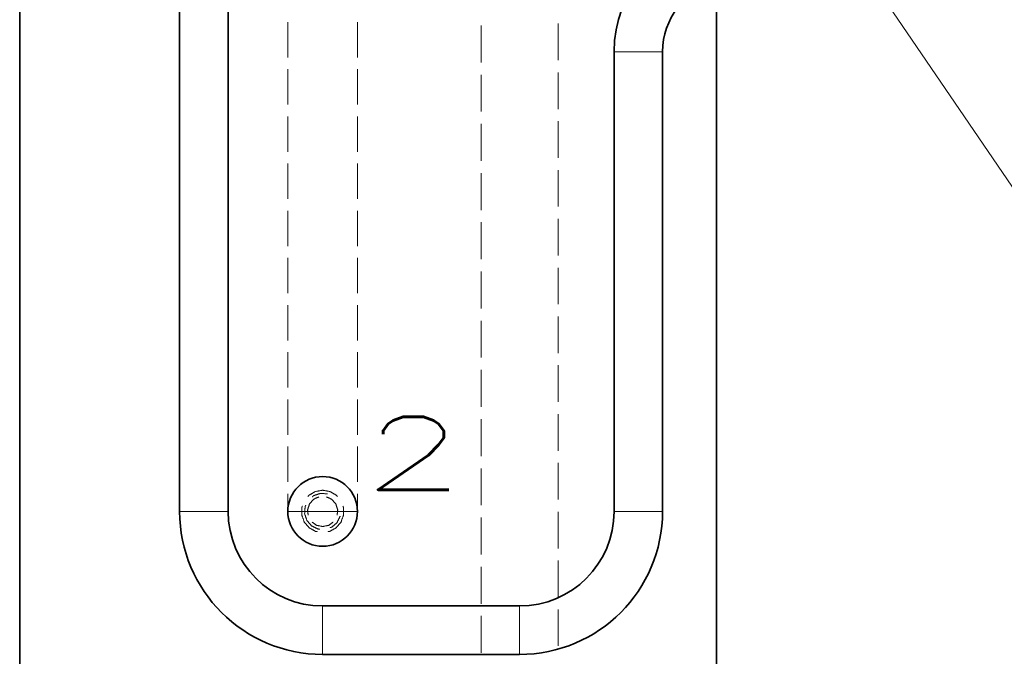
# Model space of a CAD drawing. Header units: millimetres. Extents: x 0 to 1189, y 0 to 841.
# Tile 26 of 84: x 138 to 219, y 376 to 428. Entities that reach past the tile are written whole.
import ezdxf

# ---------------------------------------------------------------- set-up
doc = ezdxf.new("R2010")
doc.units = ezdxf.units.MM
doc.layers.add('1', color=7, linetype='Continuous')
doc.styles.add('mdcsolid', font='simplex.shx')

msp = doc.modelspace()

# ---------------------------------------------------------------- linework, layer by layer
at = {"layer": '1', "color": 95, "linetype": 'Continuous', "lineweight": 35}
for p, q in [((137.911, 492.355), (137.911, 372.725)), ((151.111, 487.355), (151.111, 387.602)), ((155.111, 487.355), (155.111, 387.602)), ((195.411, 367.874), (195.411, 431.289)), ((186.961, 387.602), (186.961, 425.538)), ((190.961, 387.602), (190.961, 425.538)), ((162.911, 379.802), (179.161, 379.802)), ((162.911, 375.802), (179.161, 375.802))]:
    msp.add_line(p, q, dxfattribs=at)
at = {"layer": '1', "color": 2, "linetype": 'Continuous', "lineweight": 13}
msp.add_line((229.06, 400.812), (208.161, 431.478), dxfattribs=at)
at = {"layer": '1', "color": 251, "linetype": 'Continuous', "lineweight": 13}
for p, q in [((160.036, 427.985), (160.036, 425.065)), ((165.786, 425.06), (165.786, 427.979)), ((175.986, 427.704), (175.986, 424.658)), ((182.336, 424.836), (182.336, 427.857)), ((160.036, 424.092), (160.036, 421.173)), ((165.786, 421.169), (165.786, 424.087)), ((175.986, 423.643), (175.986, 420.597)), ((182.336, 420.808), (182.336, 423.829)), ((160.036, 420.2), (160.036, 417.281)), ((165.786, 417.277), (165.786, 420.196)), ((175.986, 419.582), (175.986, 416.536)), ((182.336, 416.779), (182.336, 419.801)), ((160.036, 416.308), (160.036, 413.388)), ((165.786, 413.385), (165.786, 416.304)), ((175.986, 415.521), (175.986, 412.475)), ((182.336, 412.751), (182.336, 415.772)), ((160.036, 412.415), (160.036, 409.496)), ((165.786, 409.493), (165.786, 412.412)), ((175.986, 411.46), (175.986, 408.414)), ((182.336, 408.723), (182.336, 411.744)), ((160.036, 408.523), (160.036, 405.604)), ((165.786, 405.601), (165.786, 408.52)), ((175.986, 407.399), (175.986, 404.353)), ((182.336, 404.695), (182.336, 407.716)), ((160.036, 404.631), (160.036, 401.711)), ((165.786, 401.709), (165.786, 404.628)), ((175.986, 403.338), (175.986, 400.292)), ((182.336, 400.666), (182.336, 403.688)), ((160.036, 400.738), (160.036, 397.819)), ((165.786, 397.818), (165.786, 400.736)), ((175.986, 399.277), (175.986, 396.231)), ((182.336, 396.638), (182.336, 399.659)), ((160.036, 396.846), (160.036, 393.927)), ((165.786, 393.926), (165.786, 396.845)), ((175.986, 395.216), (175.986, 392.17)), ((182.336, 392.61), (182.336, 395.631)), ((160.036, 392.954), (160.036, 390.034)), ((165.786, 390.034), (165.786, 392.953)), ((175.986, 391.155), (175.986, 388.109)), ((182.336, 388.582), (182.336, 391.603)), ((160.036, 389.061), (160.036, 387.602)), ((165.786, 387.602), (165.786, 389.061)), ((182.336, 384.553), (182.336, 387.574)), ((175.986, 387.094), (175.986, 384.048)), ((182.336, 380.525), (182.336, 383.546)), ((175.986, 383.033), (175.986, 379.987)), ((182.336, 376.497), (182.336, 379.518)), ((175.986, 378.972), (175.986, 375.926))]:
    msp.add_line(p, q, dxfattribs=at)
at = {"layer": '1', "color": 95, "linetype": 'Continuous', "lineweight": 35}
msp.add_circle((162.911, 387.602), 2.875, dxfattribs=at)
for centre, radius, start, end in [((196.901, 425.538), 9.94, 98.6211, 180), ((196.901, 425.538), 5.94, 104.52733, 180), ((162.911, 387.602), 11.8, 180, 270), ((162.911, 387.602), 7.8, 180, 270), ((179.161, 387.602), 11.8, 270, 0), ((179.161, 387.602), 7.8, 270, 0)]:
    msp.add_arc(centre, radius, start, end, dxfattribs=at)
at = {"layer": '1', "color": 253, "linetype": 'Continuous', "lineweight": 13}
for points, knots in [([(186.961, 425.538), (187.082, 425.538), (187.961, 425.538), (189.308, 425.538), (190.493, 425.538), (190.961, 425.538)], [0, 0, 0.030153, 0.25, 0.586821, 0.88302, 1, 1]), ([(153.111, 387.602), (152.346, 387.602), (151.263, 387.602), (151.111, 387.602)], [0, 0, 0.382684, 0.923881, 1, 1]), ([(155.111, 387.602), (154.959, 387.602), (153.877, 387.602), (153.111, 387.602)], [0, 0, 0.07612, 0.617319, 1, 1]), ([(160.036, 387.602), (160.493, 387.602), (161.717, 387.602), (163.32, 387.602), (164.794, 387.602), (165.67, 387.602), (165.786, 387.602)], [0, 0, 0.079373, 0.292292, 0.571158, 0.82743, 0.979746, 1, 1]), ([(186.961, 387.602), (187.082, 387.602), (187.961, 387.602), (189.308, 387.602), (190.493, 387.602), (190.961, 387.602)], [0, 0, 0.030153, 0.25, 0.586821, 0.88302, 1, 1]), ([(162.911, 379.802), (162.911, 379.681), (162.911, 378.802), (162.911, 377.454), (162.911, 376.269), (162.911, 375.802)], [0, 0, 0.030158, 0.25, 0.586827, 0.883025, 1, 1]), ([(179.161, 379.802), (179.161, 379.681), (179.161, 378.802), (179.161, 377.454), (179.161, 376.269), (179.161, 375.802)], [0, 0, 0.030158, 0.25, 0.586827, 0.883025, 1, 1])]:
    msp.add_open_spline(points, degree=1, knots=knots, dxfattribs=at)
at = {"layer": '1', "color": 251, "linetype": 'Continuous', "lineweight": 13}
for points, knots in [([(162.911, 389.352), (162.313, 389.246), (161.786, 388.942), (161.689, 388.826)], [0, 0, 0.44443, 0.888877, 1, 1]), ([(164.134, 388.826), (164.036, 388.942), (163.51, 389.246), (162.911, 389.352)], [0, 0, 0.111123, 0.555566, 1, 1]), ([(161.716, 387.28), (161.668, 387.732), (161.829, 388.227), (162.176, 388.613), (162.592, 388.798)], [0, 0, 0.233331, 0.500005, 0.766664, 1, 1]), ([(163.299, 389.05), (162.715, 389.089), (162.161, 388.901), (162.051, 388.804)], [0, 0, 0.444448, 0.8889, 1, 1]), ([(163.23, 388.798), (163.646, 388.613), (163.994, 388.227), (164.154, 387.732), (164.107, 387.28)], [0, 0, 0.233336, 0.499995, 0.766669, 1, 1]), ([(161.24, 388.048), (161.188, 387.905), (161.188, 387.298), (161.396, 386.727), (161.786, 386.261), (162.313, 385.957), (162.462, 385.931)], [0, 0, 0.05556, 0.277778, 0.500006, 0.722219, 0.944445, 1, 1]), ([(161.527, 388.121), (161.462, 387.99), (161.424, 387.406), (161.612, 386.852), (161.998, 386.412), (162.523, 386.153), (162.669, 386.143)], [0, 0, 0.055551, 0.277776, 0.500002, 0.722226, 0.944443, 1, 1]), ([(163.36, 385.931), (163.51, 385.957), (164.036, 386.261), (164.427, 386.727), (164.635, 387.298), (164.635, 387.905), (164.583, 388.048)], [0, 0, 0.055555, 0.277781, 0.499994, 0.722222, 0.94444, 1, 1]), ([(163.523, 386.256), (163.661, 386.303), (164.101, 386.688), (164.36, 387.213)], [0, 0, 0.111099, 0.555559, 1, 1]), ([(162.911, 386.352), (162.403, 386.46), (162.035, 386.727)], [0, 0, 0.533335, 1, 1]), ([(163.788, 386.727), (163.42, 386.46), (162.911, 386.352)], [0, 0, 0.46666, 1, 1])]:
    msp.add_open_spline(points, degree=1, knots=knots, dxfattribs=at)

# ---------------------------------------------------------------- texts
at = {"layer": '1', "color": 1, "linetype": 'Continuous', "lineweight": 13, "insert": (166.229, 389.396), "char_height": 6, "attachment_point": 7, "line_spacing_factor": 0.903614, "style": 'mdcsolid'}
msp.add_mtext('\\W1.6213;2', dxfattribs=at)

doc.saveas('drawing.dxf')
